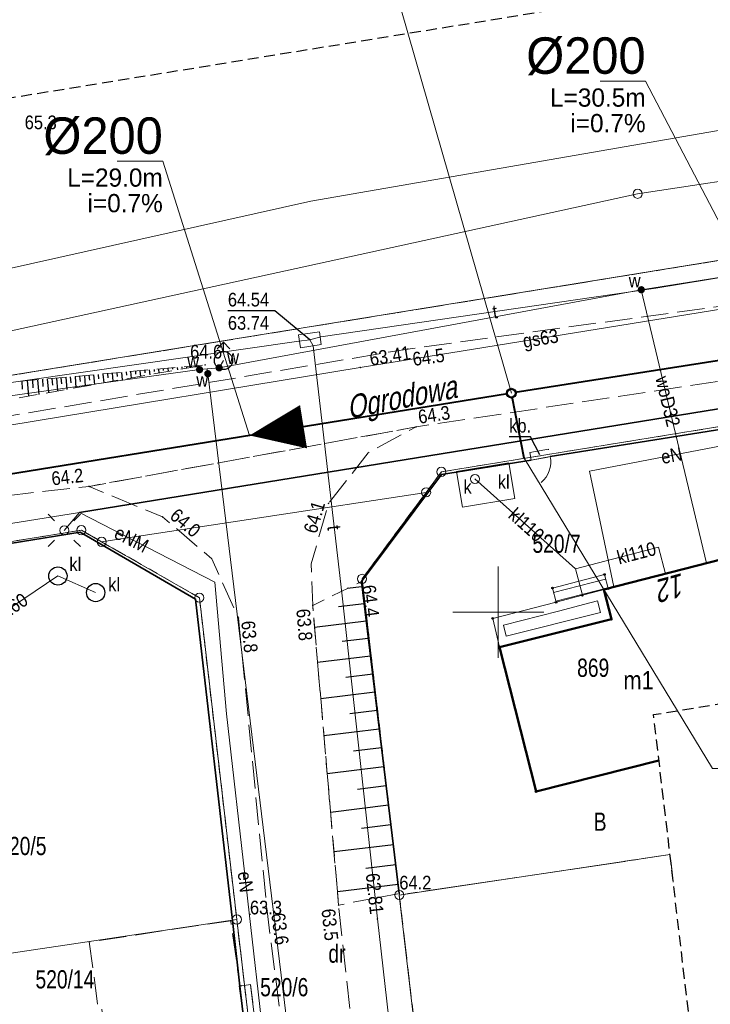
# Model space of a CAD drawing. Header units: metres. Extents: x 6473643 to 6474152, y 5887143 to 5887462.
# Tile 26 of 35: x 6473874 to 6473912, y 5887379 to 5887432. Entities that reach past the tile are written whole.
import ezdxf
from ezdxf.enums import TextEntityAlignment as Align

# ---------------------------------------------------------------- set-up
doc = ezdxf.new("R2010")
doc.units = ezdxf.units.M
doc.header["$MEASUREMENT"] = 0
for name, pattern in [('0.5_0.5', [1, 0.5, -0.5]), ('1.0_0.5', [1.5, 1, -0.5]), ('1.5_0.5', [2, 1.5, -0.5]), ('2', [0.9, 0.6, -0.3]), ('219-500', [0]), ('otob_500', [0]), ('otof_500', [0])]:
    doc.linetypes.add(name, pattern=pattern)
doc.layers.get('0').update_dxf_attribs({"color": 2, "linetype": 'CONTINUOUS', "lineweight": 5})
for name, color, linetype in [('000 Inne (niezydentyfikowane)', 7, 'CONTINUOUS'), ('202-punkt graniczny', 7, 'CONTINUOUS'), ('210-oznaczenie konturu użytku gruntowego', 7, 'CONTINUOUS'), ('211-numer działki ewidencyjnej', 7, 'CONTINUOUS'), ('217-kontur klasyfikacyjny', 7, 'CONTINUOUS'), ('218-kontur użytku gruntowego', 7, 'CONTINUOUS'), ('219-działka ewidencyjna', 7, 'CONTINUOUS'), ('238-Punkt adresowy budynku', 7, 'CONTINUOUS'), ('312-budynek ewidencyjny', 7, 'CONTINUOUS'), ('312-oznaczenie budynku ewidencyjnego', 7, 'CONTINUOUS'), ('312-oznaczenie budynku ewidencyjnego-Atr117', 7, 'CONTINUOUS'), ('352-schody', 7, 'CONTINUOUS'), ('994-Nazwa ulicy', 7, 'CONTINUOUS'), ('brama', 7, 'CONTINUOUS'), ('furtka', 7, 'CONTINUOUS'), ('hydrant', 7, 'CONTINUOUS'), ('jezdnia', 7, 'CONTINUOUS'), ('komora podziemna', 7, 'CONTINUOUS'), ('latarnia', 7, 'CONTINUOUS'), ('obszar utwardzony', 7, 'CONTINUOUS'), ('obszar utwardzony-Atr17', 7, 'CONTINUOUS'), ('obudowa ochronna przewodu', 7, 'CONTINUOUS'), ('ogrodzenie trwałe', 7, 'CONTINUOUS'), ('osadnik  szambo', 7, 'CONTINUOUS'), ('osadnik  szambo-Atr17', 7, 'CONTINUOUS'), ('pikieta naturalna', 7, 'CONTINUOUS'), ('pikieta naturalna-Atr2', 7, 'CONTINUOUS'), ('przewód elektroenergetyczny podziemny', 7, 'CONTINUOUS'), ('przewód elektroenergetyczny podziemny-Atr1', 7, 'CONTINUOUS'), ('przewód gazowy', 7, 'CONTINUOUS'), ('przewód gazowy-Atr1', 7, 'CONTINUOUS'), ('przewód kanalizacyjny', 7, 'CONTINUOUS'), ('przewód kanalizacyjny-Atr1', 7, 'CONTINUOUS'), ('przewód telekomunikacyjny podziemny', 7, 'CONTINUOUS'), ('przewód telekomunikacyjny podziemny-Atr1', 7, 'CONTINUOUS'), ('przewód wodociągowy', 7, 'CONTINUOUS'), ('przewód wodociągowy-Atr1', 7, 'CONTINUOUS'), ('Punkt budynku', 7, 'CONTINUOUS'), ('rzedna', 7, 'CONTINUOUS'), ('rzedna-Atr2', 7, 'CONTINUOUS'), ('rzedna-Atr3', 7, 'CONTINUOUS'), ('SJ_16_Liczby', 7, 'CONTINUOUS'), ('SJ_27_Wymiary', 7, 'CONTINUOUS'), ('SJ_5_Węzły_1', 7, 'CONTINUOUS'), ('skarpa nieumocniona', 7, 'CONTINUOUS'), ('studnia kanalizacyjna', 7, 'CONTINUOUS'), ('studnia kanalizacyjna-Atr17', 7, 'CONTINUOUS'), ('weranda lub ganek', 7, 'CONTINUOUS'), ('Wstawianie ramki sekcyjnej z opisem', 7, 'CONTINUOUS'), ('Zakres', 7, 'CONTINUOUS'), ('zasuwa lub zawór', 7, 'CONTINUOUS'), ('zasuwa lub zawór-Atr17', 7, 'CONTINUOUS')]:
    doc.layers.add(name, color=color, linetype=linetype)
for name, color, linetype, lineweight in [('SJ_26_Teksty', 7, 'CONTINUOUS', 20), ('SJ_28_Linie_odn', 7, 'CONTINUOUS', 20), ('SJ_8_KS_GRAWITA_1', 34, 'CONTINUOUS', 40), ('SJ_8_KS_PRZYŁĄCZA', 40, 'CONTINUOUS', 40)]:
    doc.layers.add(name, color=color, linetype=linetype, lineweight=lineweight)
doc.styles.add('OPISOWY', font='GOTHIC.TTF')
doc.styles.get("Standard").update_dxf_attribs({"font": 'Working1250', "width": 0.75})
doc.linetypes.add('902-500', pattern='A,3.75,0,[1,ksztalty.shx,S=0.5,R=0,X=0,Y=0],3.75', length=7.5)

# ---------------------------------------------------------------- blocks, each defined once
blk = doc.blocks.new('PUNKTBUD')
at = {"color": 0}
blk.add_circle((0, 0), 0.045, dxfattribs=at)
blk = doc.blocks.new('202')
at = {"color": 0, "linetype": 'Continuous', "lineweight": 0}
blk.add_circle((0, 0), 0.25, dxfattribs=at)
blk = doc.blocks.new('PW01')
at = {"linetype": 'Continuous', "lineweight": 13}
h = blk.add_hatch(color=0, dxfattribs=at)
edge = h.paths.add_edge_path()
edge.add_arc((0, 0), 0.045, 0, 360)
blk = doc.blocks.new('US15')
at = {"color": 0, "linetype": 'Continuous', "lineweight": 13}
blk.add_circle((0, 0), 0.25, dxfattribs=at)
blk = doc.blocks.new('OK04')
at = {"color": 0, "linetype": 'Continuous', "lineweight": 0}
blk.add_arc((1.5, 0.001), 1.5, 120, 180, dxfattribs=at)
blk = doc.blocks.new('SUWH')
at = {"color": 0, "linetype": 'Continuous'}
for p in [(-0.354, 0.646), (0, 0.5), (0.354, 0.646)]:
    blk.add_line(p, (0, 1), dxfattribs=at)
blk.add_circle((0, 0), 0.5, dxfattribs=at)
blk = doc.blocks.new('US25')
at = {"linetype": 'Continuous', "lineweight": 0}
h = blk.add_hatch(color=0, dxfattribs=at)
edge = h.paths.add_edge_path()
edge.add_arc((0, 0), 0.2, 0, 360)
blk = doc.blocks.new('SUKM')
at = {"color": 0, "linetype": 'Continuous'}
blk.add_circle((0, 0), 0.5, dxfattribs=at)
blk = doc.blocks.new('SM01')
at = {"color": 0, "linetype": 'Continuous', "lineweight": 13}
for p, q in [((-0.53, 0.531), (-0.883, 0.884)), ((0.531, 0.531), (0.884, 0.884)), ((-0.53, -0.53), (-0.883, -0.883)), ((0.531, -0.53), (0.884, -0.883))]:
    blk.add_line(p, q, dxfattribs=at)
blk.add_circle((0, 0), 0.25, dxfattribs=at)

msp = doc.modelspace()

# ---------------------------------------------------------------- linework, layer by layer
at = {"layer": '000 Inne (niezydentyfikowane)', "color": 7, "linetype": 'Continuous', "lineweight": 25, "flags": 128}
for points in [[(6473879.33, 5887413.15), (6473879.37, 5887412.75)], [(6473879.33, 5887413.15), (6473879.37, 5887412.75)], [(6473879.59, 5887413.18), (6473879.61, 5887412.99)], [(6473879.59, 5887413.18), (6473879.61, 5887412.99)], [(6473879.84, 5887413.2), (6473879.87, 5887412.84)], [(6473879.84, 5887413.2), (6473879.87, 5887412.84)], [(6473880.1, 5887413.22), (6473880.11, 5887413.06)], [(6473880.1, 5887413.22), (6473880.11, 5887413.06)], [(6473880.35, 5887413.24), (6473880.38, 5887412.93)], [(6473880.35, 5887413.24), (6473880.38, 5887412.93)], [(6473880.61, 5887413.27), (6473880.62, 5887413.12)], [(6473880.61, 5887413.27), (6473880.62, 5887413.12)], [(6473880.86, 5887413.29), (6473880.89, 5887413.02)], [(6473880.86, 5887413.29), (6473880.89, 5887413.02)], [(6473881.12, 5887413.31), (6473881.13, 5887413.19)], [(6473881.12, 5887413.31), (6473881.13, 5887413.19)], [(6473881.37, 5887413.33), (6473881.39, 5887413.11)], [(6473881.37, 5887413.33), (6473881.39, 5887413.11)], [(6473881.63, 5887413.36), (6473881.63, 5887413.26)], [(6473881.63, 5887413.36), (6473881.63, 5887413.26)], [(6473881.88, 5887413.38), (6473881.9, 5887413.2)], [(6473881.88, 5887413.38), (6473881.9, 5887413.2)], [(6473882.14, 5887413.4), (6473882.14, 5887413.32)], [(6473882.14, 5887413.4), (6473882.14, 5887413.32)], [(6473882.39, 5887413.42), (6473882.4, 5887413.29)], [(6473882.39, 5887413.42), (6473882.4, 5887413.29)], [(6473882.64, 5887413.45), (6473882.65, 5887413.39)], [(6473882.64, 5887413.45), (6473882.65, 5887413.39)], [(6473882.9, 5887413.47), (6473882.91, 5887413.38)], [(6473882.9, 5887413.47), (6473882.91, 5887413.38)], [(6473883.15, 5887413.49), (6473883.16, 5887413.46)], [(6473883.15, 5887413.49), (6473883.16, 5887413.46)], [(6473883.41, 5887413.51), (6473883.41, 5887413.47)], [(6473883.41, 5887413.51), (6473883.41, 5887413.47)], [(6473883.66, 5887413.54), (6473883.66, 5887413.53)], [(6473883.66, 5887413.54), (6473883.66, 5887413.53)], [(6473873.87, 5887412.67), (6473873.9, 5887412.23)], [(6473873.87, 5887412.67), (6473873.9, 5887412.23)], [(6473874.16, 5887412.7), (6473874.24, 5887411.85)], [(6473874.16, 5887412.7), (6473874.24, 5887411.85)], [(6473874.45, 5887412.72), (6473874.48, 5887412.31)], [(6473874.45, 5887412.72), (6473874.48, 5887412.31)], [(6473874.73, 5887412.75), (6473874.8, 5887411.94)], [(6473874.73, 5887412.75), (6473874.8, 5887411.94)], [(6473875, 5887412.77), (6473875.03, 5887412.38)], [(6473875, 5887412.77), (6473875.03, 5887412.38)], [(6473875.26, 5887412.79), (6473875.33, 5887412.04)], [(6473875.26, 5887412.79), (6473875.33, 5887412.04)], [(6473875.51, 5887412.82), (6473875.55, 5887412.45)], [(6473875.51, 5887412.82), (6473875.55, 5887412.45)], [(6473875.77, 5887412.84), (6473875.83, 5887412.13)], [(6473875.77, 5887412.84), (6473875.83, 5887412.13)], [(6473876.02, 5887412.86), (6473876.05, 5887412.52)], [(6473876.02, 5887412.86), (6473876.05, 5887412.52)], [(6473876.28, 5887412.88), (6473876.34, 5887412.22)], [(6473876.28, 5887412.88), (6473876.34, 5887412.22)], [(6473876.53, 5887412.91), (6473876.56, 5887412.58)], [(6473876.53, 5887412.91), (6473876.56, 5887412.58)], [(6473876.79, 5887412.93), (6473876.84, 5887412.31)], [(6473876.79, 5887412.93), (6473876.84, 5887412.31)], [(6473877.04, 5887412.95), (6473877.07, 5887412.65)], [(6473877.04, 5887412.95), (6473877.07, 5887412.65)], [(6473877.3, 5887412.97), (6473877.35, 5887412.4)], [(6473877.3, 5887412.97), (6473877.35, 5887412.4)], [(6473877.55, 5887413), (6473877.58, 5887412.72)], [(6473877.55, 5887413), (6473877.58, 5887412.72)], [(6473877.81, 5887413.02), (6473877.85, 5887412.49)], [(6473877.81, 5887413.02), (6473877.85, 5887412.49)], [(6473878.06, 5887413.04), (6473878.08, 5887412.79)], [(6473878.06, 5887413.04), (6473878.08, 5887412.79)], [(6473878.32, 5887413.06), (6473878.36, 5887412.58)], [(6473878.32, 5887413.06), (6473878.36, 5887412.58)], [(6473878.57, 5887413.09), (6473878.59, 5887412.85)], [(6473878.57, 5887413.09), (6473878.59, 5887412.85)], [(6473878.82, 5887413.11), (6473878.86, 5887412.66)], [(6473878.82, 5887413.11), (6473878.86, 5887412.66)], [(6473879.08, 5887413.13), (6473879.1, 5887412.92)], [(6473879.08, 5887413.13), (6473879.1, 5887412.92)], [(6473892.52, 5887401.4), (6473891.71, 5887401.3)], [(6473892.64, 5887400.46), (6473891.24, 5887400.29)], [(6473892.75, 5887399.52), (6473889.92, 5887399.17)], [(6473892.87, 5887398.56), (6473891.44, 5887398.39)], [(6473892.99, 5887397.59), (6473890.09, 5887397.24)], [(6473893.11, 5887396.61), (6473891.64, 5887396.43)], [(6473893.23, 5887395.62), (6473890.26, 5887395.26)], [(6473893.35, 5887394.61), (6473891.85, 5887394.43)], [(6473893.47, 5887393.6), (6473890.44, 5887393.23)], [(6473893.6, 5887392.57), (6473892.06, 5887392.38)], [(6473893.72, 5887391.53), (6473890.62, 5887391.15)], [(6473893.85, 5887390.48), (6473892.28, 5887390.29)], [(6473893.98, 5887389.42), (6473890.8, 5887389.03)], [(6473894.11, 5887388.34), (6473892.5, 5887388.14)], [(6473894.25, 5887387.25), (6473890.99, 5887386.86)], [(6473894.38, 5887386.16), (6473892.73, 5887385.96)], [(6473894.51, 5887385.08), (6473891.18, 5887384.67)]]:
    msp.add_lwpolyline(points, dxfattribs=at)
at = {"layer": '217-kontur klasyfikacyjny', "color": 3, "linetype": '1.5_0.5', "lineweight": 18, "flags": 128}
for points in [[(6473820.42, 5887404.41), (6473939.74, 5887423.77)], [(6473909.415, 5887386.717), (6473894.57, 5887384.5)], [(6473894.57, 5887384.5), (6473897.31, 5887361.05)]]:
    msp.add_lwpolyline(points, dxfattribs=at)
at = {"layer": '218-kontur użytku gruntowego', "color": 3, "linetype": '0.5_0.5', "lineweight": 18, "flags": 128}
for points in [[(6473939.74, 5887423.77), (6473820.42, 5887404.41)], [(6473820.42, 5887404.41), (6473939.74, 5887423.77)], [(6473919.09, 5887411.31), (6473896.88, 5887407.7)], [(6473896.88, 5887407.7), (6473919.09, 5887411.31)], [(6473896.88, 5887407.7), (6473896.04, 5887406.57)], [(6473896.04, 5887406.57), (6473896.88, 5887407.7)], [(6473896.04, 5887406.57), (6473892.53, 5887401.83)], [(6473892.53, 5887401.83), (6473896.04, 5887406.57)], [(6473877.14, 5887404.5), (6473850.9, 5887400.24)], [(6473850.9, 5887400.24), (6473877.14, 5887404.5)], [(6473878.25, 5887403.86), (6473877.14, 5887404.5)], [(6473877.14, 5887404.5), (6473878.25, 5887403.86)], [(6473883.61, 5887400.8), (6473878.25, 5887403.86)], [(6473878.25, 5887403.86), (6473883.61, 5887400.8)], [(6473892.53, 5887401.83), (6473894.57, 5887384.5)], [(6473894.57, 5887384.5), (6473892.53, 5887401.83)], [(6473885.66, 5887383.16), (6473883.61, 5887400.8)], [(6473883.61, 5887400.8), (6473885.66, 5887383.16)], [(6473894.57, 5887384.5), (6473909.415, 5887386.717)], [(6473909.415, 5887386.717), (6473894.57, 5887384.5)], [(6473897.31, 5887361.05), (6473894.57, 5887384.5)], [(6473894.57, 5887384.5), (6473897.31, 5887361.05)], [(6473888.36, 5887360.14), (6473885.66, 5887383.16)], [(6473885.66, 5887383.16), (6473888.36, 5887360.14)]]:
    msp.add_lwpolyline(points, dxfattribs=at)
at = {"layer": '219-działka ewidencyjna', "color": 7, "linetype": '219-500', "lineweight": 18, "flags": 128}
for points in [[(6473907.64, 5887422.94), (6473940.46, 5887427.91)], [(6473830.16, 5887406), (6473939.74, 5887423.77)], [(6473830.16, 5887406), (6473907.64, 5887422.94)], [(6473896.88, 5887407.7), (6473919.09, 5887411.31)], [(6473896.04, 5887406.57), (6473896.88, 5887407.7)], [(6473896.04, 5887406.57), (6473878.25, 5887403.86)], [(6473896.04, 5887406.57), (6473892.53, 5887401.83)], [(6473877.14, 5887404.5), (6473850.9, 5887400.24)], [(6473878.25, 5887403.86), (6473877.14, 5887404.5)], [(6473878.25, 5887403.86), (6473883.61, 5887400.8)], [(6473894.57, 5887384.5), (6473892.53, 5887401.83)], [(6473885.66, 5887383.16), (6473883.61, 5887400.8)], [(6473894.57, 5887384.5), (6473909.415, 5887386.717)], [(6473897.31, 5887361.05), (6473894.57, 5887384.5)], [(6473870.815, 5887380.946), (6473885.66, 5887383.16)], [(6473888.36, 5887360.14), (6473885.66, 5887383.16)]]:
    msp.add_lwpolyline(points, dxfattribs=at)
at = {"layer": '312-budynek ewidencyjny', "color": 7, "linetype": 'Continuous', "lineweight": 50, "flags": 128}
for points in [[(6473905.79, 5887401.25), (6473912.34, 5887402.93)], [(6473906.2, 5887399.62), (6473905.79, 5887401.25)], [(6473900.06, 5887398.09), (6473906.2, 5887399.62)], [(6473902.07, 5887390.17), (6473900.06, 5887398.09)], [(6473908.806, 5887391.884), (6473902.07, 5887390.17)]]:
    msp.add_lwpolyline(points, dxfattribs=at)
at = {"layer": '352-schody', "color": 7, "linetype": 'Continuous', "lineweight": 18, "flags": 128}
msp.add_lwpolyline([(6473903.17, 5887400.55), (6473902.97, 5887401.33), (6473905.82, 5887402.07), (6473906.02, 5887401.3), (6473904.61, 5887400.93)], close=True, dxfattribs=at)
msp.add_lwpolyline([(6473903.17, 5887400.55), (6473902.97, 5887401.33), (6473905.82, 5887402.07), (6473906.02, 5887401.3), (6473904.61, 5887400.93)], close=True, dxfattribs=at)
for points in [[(6473903.032, 5887401.088), (6473905.885, 5887401.819)], [(6473903.156, 5887400.604), (6473906.011, 5887401.335)]]:
    msp.add_lwpolyline(points, dxfattribs=at)
at = {"layer": 'brama', "color": 7, "linetype": 'otob_500', "lineweight": 18, "flags": 128}
msp.add_lwpolyline([(6473886.35, 5887375.05), (6473885.86, 5887379.18)], dxfattribs=at)
at = {"layer": 'furtka', "color": 7, "linetype": 'otof_500', "lineweight": 18, "flags": 128}
msp.add_lwpolyline([(6473902.85, 5887408.53), (6473901.8, 5887408.33)], dxfattribs=at)
at = {"layer": 'jezdnia', "color": 7, "linetype": '1.5_0.5', "lineweight": 18, "flags": 128}
msp.add_lwpolyline([(6473946.41, 5887443.43), (6473948.88, 5887441.07), (6473950.32, 5887438.49), (6473950.84, 5887435.37), (6473950.38, 5887432.11), (6473949.37, 5887429.15), (6473947.98, 5887426.49), (6473946.11, 5887424.13), (6473943.84, 5887422.37), (6473940.76, 5887420.96), (6473916.82, 5887417.41), (6473895.04, 5887414.43), (6473867, 5887409.72), (6473833.05, 5887403.88), (6473805.95, 5887400.1), (6473787.34, 5887397.69), (6473759.2, 5887392.55), (6473739.04, 5887389.64), (6473723, 5887386.38), (6473713.25, 5887385.69), (6473709.65, 5887390.23), (6473706.27, 5887371.52), (6473706.82, 5887372.47), (6473707.25, 5887373.21), (6473707.72, 5887373.93), (6473708.22, 5887374.62), (6473708.75, 5887375.29), (6473709.16, 5887375.76), (6473709.32, 5887375.94), (6473709.92, 5887376.55), (6473710.55, 5887377.14), (6473711.2, 5887377.69), (6473711.88, 5887378.21), (6473712.58, 5887378.7), (6473713.31, 5887379.15), (6473714.06, 5887379.57), (6473724.74, 5887381.88), (6473740.03, 5887385.36), (6473759.56, 5887388.43), (6473787.79, 5887393.03), (6473807.9, 5887395.58), (6473834.09, 5887400.02), (6473867.44, 5887405.76), (6473877.56, 5887406.9), (6473895.49, 5887410.16), (6473917.33, 5887413.45), (6473945.64, 5887418.6), (6473948.37, 5887421.24), (6473950.39, 5887424.29), (6473952.48, 5887427.88), (6473953.76, 5887431.21), (6473954.1, 5887434.77), (6473953.31, 5887438.8), (6473951.8, 5887441.96), (6473950.44, 5887443.886)], dxfattribs=at)
msp.add_lwpolyline([(6473899.48, 5887331.52), (6473898.81, 5887332.11), (6473898.2, 5887332.77), (6473897.67, 5887333.49), (6473897.21, 5887334.26), (6473896.84, 5887335.08), (6473896.56, 5887335.93), (6473896.36, 5887336.8), (6473894.7, 5887352.01), (6473892.99, 5887367.8), (6473891.24, 5887383.95), (6473889.82, 5887400.38), (6473889.74, 5887402.66), (6473890.69, 5887405.97), (6473892.86, 5887408.74), (6473895.49, 5887410.16), (6473877.56, 5887406.9), (6473881.59, 5887405.23), (6473884.29, 5887402.93), (6473885.75, 5887399.69), (6473887.32, 5887383.63), (6473889.41, 5887367.37), (6473891.15, 5887351.58), (6473891.94, 5887336.15), (6473892.05, 5887335.51), (6473892.1, 5887334.86), (6473892.09, 5887334.2), (6473892.02, 5887333.55), (6473891.89, 5887332.91), (6473891.7, 5887332.29), (6473891.46, 5887331.69), (6473891.15, 5887331.11), (6473890.8, 5887330.56), (6473890.4, 5887330.05), (6473889.95, 5887329.57), (6473889.45, 5887329.14), (6473888.92, 5887328.76), (6473888.36, 5887328.43), (6473904.44, 5887329.67), (6473903.55, 5887329.76), (6473902.67, 5887329.93), (6473901.81, 5887330.2), (6473900.99, 5887330.56), (6473900.21, 5887331)], close=True, dxfattribs=at)
at = {"layer": 'komora podziemna', "color": 30, "linetype": 'Continuous', "lineweight": 18, "flags": 128}
msp.add_lwpolyline([(6473890.19, 5887415.37), (6473890.29, 5887414.67), (6473889.15, 5887414.5), (6473889.05, 5887415.2)], close=True, dxfattribs=at)
at = {"layer": 'obszar utwardzony', "color": 7, "linetype": '1.5_0.5', "lineweight": 18, "flags": 128}
for points in [[(6473901.8, 5887408.33), (6473901.73, 5887408.75), (6473902.75, 5887408.94), (6473902.85, 5887408.53)], [(6473901.8, 5887408.33), (6473901.73, 5887408.75), (6473902.75, 5887408.94), (6473902.85, 5887408.53)], [(6473886.41, 5887379.59), (6473885.83, 5887379.51), (6473885.33, 5887383.09), (6473877.56, 5887381.93), (6473877.86, 5887379.86), (6473878.06, 5887378.25), (6473878.26, 5887378.27), (6473879.08, 5887371), (6473881.3, 5887371.27), (6473881.62, 5887368.45), (6473882.74, 5887368.94), (6473883.66, 5887368.8), (6473884.63, 5887369.15), (6473885.85, 5887368.82), (6473887.08, 5887369.55), (6473886.77, 5887371.57), (6473885.7, 5887372.14), (6473884.43, 5887371.68), (6473883.4, 5887371.77), (6473882.54, 5887371.37), (6473881.82, 5887371.55), (6473881.12, 5887371.54), (6473881.53, 5887372.52), (6473882.15, 5887373.53), (6473882.89, 5887374.25), (6473886.39, 5887375.06), (6473886.43, 5887374.7), (6473887.01, 5887374.73)], [(6473886.42, 5887374.61), (6473887, 5887374.7), (6473886.4, 5887379.6), (6473885.79, 5887379.52)]]:
    msp.add_lwpolyline(points, close=True, dxfattribs=at)
at = {"layer": 'obszar utwardzony-Atr17', "color": 7, "flags": 128}
msp.add_lwpolyline([(6473902.27, 5887408.63), (6473901.77, 5887409.62), (6473900.594, 5887409.62)], dxfattribs=at)
msp.add_lwpolyline([(6473902.27, 5887408.63), (6473901.77, 5887409.62), (6473900.594, 5887409.62)], dxfattribs=at)
at = {"layer": 'obudowa ochronna przewodu', "color": 7, "linetype": 'Continuous', "lineweight": 35, "flags": 128}
msp.add_lwpolyline([(6473877.04, 5887405.47), (6473918.84, 5887412.25)], dxfattribs=at)
at = {"layer": 'ogrodzenie trwałe', "color": 7, "linetype": '902-500', "lineweight": 35, "flags": 128}
for points in [[(6473902.85, 5887408.53), (6473912.72, 5887410.11), (6473916.54, 5887410.68), (6473919.07, 5887411.1), (6473927.44, 5887412.57), (6473927.8, 5887412.63), (6473929.07, 5887412.88), (6473929.47, 5887412.89), (6473940.21, 5887414.67), (6473944.14, 5887415.29), (6473945.2, 5887415.45), (6473948.92, 5887416.08), (6473949.8, 5887416.19), (6473965.35, 5887418.69), (6473968.18, 5887419.27), (6473969.8, 5887419.52)], [(6473894.57, 5887384.58), (6473892.49, 5887401.68), (6473896.88, 5887407.56), (6473901.8, 5887408.33)], [(6473874.54, 5887330.76), (6473884.46, 5887331.79), (6473890.45, 5887338.96), (6473888.23, 5887360.1), (6473886.98, 5887370.09), (6473886.83, 5887371.17), (6473886.35, 5887375.05), (6473885.86, 5887379.18), (6473885.43, 5887383.11), (6473883.4, 5887400.72), (6473877.08, 5887404.39), (6473865.99, 5887402.6)]]:
    msp.add_lwpolyline(points, dxfattribs=at)
at = {"layer": 'osadnik  szambo', "color": 34, "linetype": 'Continuous', "lineweight": 18, "flags": 128}
msp.add_lwpolyline([(6473900.9, 5887406.24), (6473898.03, 5887405.76), (6473897.7, 5887407.71), (6473900.57, 5887408.19)], close=True, dxfattribs=at)
at = {"layer": 'przewód elektroenergetyczny podziemny', "color": 1, "linetype": 'Continuous', "lineweight": 18, "flags": 128}
for points in [[(6473877.04, 5887405.47), (6473918.84, 5887412.25), (6473948.03, 5887416.71)], [(6473906.34, 5887401.39), (6473905, 5887407.74), (6473919.19, 5887410.46), (6473919.09, 5887411.31)], [(6473701.01, 5887374.05), (6473713.54, 5887375.77), (6473716.2, 5887379.28), (6473732.87, 5887381.82), (6473762.06, 5887386.28), (6473820.7, 5887396.46), (6473850.64, 5887401.25), (6473877.04, 5887405.47)], [(6473876.2, 5887404.49), (6473877.04, 5887405.47)], [(6473877.04, 5887405.47), (6473884.46, 5887401.65)], [(6473884.46, 5887401.65), (6473885.09, 5887394.43), (6473887.25, 5887375.5), (6473887.69, 5887370.42), (6473888.43, 5887362.1), (6473888.94, 5887360.17), (6473888.54, 5887360.08)]]:
    msp.add_lwpolyline(points, dxfattribs=at)
at = {"layer": 'przewód gazowy', "color": 40, "linetype": 'Continuous', "lineweight": 18, "flags": 128}
msp.add_lwpolyline([(6473950.89, 5887422.97), (6473950.22, 5887422.85), (6473938.97, 5887420.99), (6473930.84, 5887419.66), (6473911.64, 5887416.52), (6473892.43, 5887413.42), (6473873.1, 5887410.23), (6473853.88, 5887407.15), (6473834.61, 5887404.06), (6473815.42, 5887401.1), (6473796.19, 5887398), (6473776.9, 5887394.88), (6473757.78, 5887391.6), (6473738.35, 5887388.34), (6473719.08, 5887385.49), (6473710.46, 5887393.23), (6473705.23, 5887394.35), (6473704.56, 5887394.49)], dxfattribs=at)
at = {"layer": 'przewód kanalizacyjny', "color": 34, "linetype": 'Continuous', "lineweight": 18, "flags": 128}
for points in [[(6473898.72, 5887407.31), (6473904.24, 5887402.38)], [(6473904.24, 5887402.38), (6473908.78, 5887403.56), (6473909.16, 5887402.11)], [(6473904.24, 5887402.38), (6473904.61, 5887400.93)], [(6473877.92, 5887401.08), (6473875.85, 5887401.99), (6473867.69, 5887396.49), (6473867.76, 5887396.05)]]:
    msp.add_lwpolyline(points, dxfattribs=at)
at = {"layer": 'przewód telekomunikacyjny podziemny', "color": 30, "linetype": 'Continuous', "lineweight": 18, "flags": 128}
for points in [[(6473889.67, 5887414.94), (6473890.27, 5887415.09), (6473908.63, 5887417.76), (6473930.07, 5887421.29), (6473937.87, 5887422.55), (6473940.68, 5887423.34), (6473940.92, 5887424.11)], [(6473711.35, 5887391.75), (6473711.65, 5887391.23), (6473716.05, 5887387.31), (6473742.33, 5887391.18), (6473767.21, 5887395.21), (6473798.25, 5887400.33), (6473821.92, 5887404.24), (6473858.91, 5887410.53), (6473889.06, 5887414.87), (6473889.67, 5887414.94)], [(6473889.67, 5887414.94), (6473889.85, 5887414.6), (6473891.42, 5887401.06), (6473893.37, 5887383.19), (6473896.46, 5887355.96), (6473898.72, 5887338.34), (6473907.7, 5887332.05), (6473925.7, 5887333.72)]]:
    msp.add_lwpolyline(points, dxfattribs=at)
at = {"layer": 'przewód wodociągowy', "color": 5, "linetype": 'Continuous', "lineweight": 18, "flags": 128}
for points in [[(6473708.9, 5887392.18), (6473749.25, 5887395.63), (6473764.89, 5887398.29), (6473787.37, 5887402.02), (6473819.75, 5887407.96), (6473863.45, 5887416.67), (6473889.72, 5887422.54), (6473934.62, 5887430.32), (6473945.42, 5887435.13)], [(6473945.42, 5887435.13), (6473946.27, 5887423.83), (6473945.86, 5887423.76), (6473943.72, 5887423.36), (6473907.84, 5887417.68), (6473884.69, 5887413.4), (6473884.04, 5887413.34)], [(6473907.84, 5887417.68), (6473911.42, 5887402.69)], [(6473884.69, 5887413.4), (6473884.93, 5887413.8)], [(6473884.04, 5887413.34), (6473883.62, 5887413.3), (6473858.77, 5887409.86), (6473837.49, 5887406.26), (6473813.5, 5887402.14), (6473811.1, 5887401.73), (6473779.29, 5887396.58), (6473749.86, 5887391.72), (6473726.01, 5887387.87), (6473708.72, 5887385.07), (6473708.38, 5887385.02)], [(6473884.04, 5887413.34), (6473884.07, 5887413.08), (6473888.98, 5887372.77), (6473892.36, 5887345.13), (6473894.95, 5887323.3), (6473894.99, 5887322.95)]]:
    msp.add_lwpolyline(points, dxfattribs=at)
at = {"layer": 'rzedna-Atr2', "color": 7, "flags": 128}
msp.add_lwpolyline([(6473889.67, 5887414.94), (6473887.74, 5887416.53), (6473885.171, 5887416.53)], dxfattribs=at)
at = {"layer": 'SJ_26_Teksty'}
for p, q in [((6473908.075, 5887429.115), (6473905.575, 5887429.115)), ((6473915.762, 5887414.382), (6473908.075, 5887429.115)), ((6473881.601, 5887424.728), (6473879.101, 5887424.728)), ((6473886.357, 5887409.694), (6473881.601, 5887424.728))]:
    msp.add_line(p, q, dxfattribs=at)
at = {"layer": 'SJ_28_Linie_odn'}
for points in [[(6473900.715, 5887412.011), (6473894.279, 5887434.457), (6473890.499, 5887434.457)], [(6473901.412, 5887408.449), (6473911.75, 5887391.445), (6473915.53, 5887391.445)]]:
    msp.add_lwpolyline(points, dxfattribs=at)
at = {"layer": 'SJ_5_Węzły_1'}
for radius in [0.266, 0.212]:
    msp.add_circle((6473900.715, 5887412.011), radius, dxfattribs=at)
at = {"layer": 'SJ_8_KS_GRAWITA_1'}
for p, q in [((6473930.598, 5887416.719), (6473900.925, 5887412.044)), ((6473900.505, 5887411.977), (6473872.209, 5887407.411))]:
    msp.add_line(p, q, dxfattribs=at)
msp.add_lwpolyline([(6473886.357, 5887409.694, 0, 2.4, 0), (6473889.319, 5887410.172, 0, 2.4, 0)], format="xyseb", dxfattribs=at)
at = {"layer": 'SJ_8_KS_PRZYŁĄCZA'}
msp.add_line((6473901.412, 5887408.449), (6473900.756, 5887411.803), dxfattribs=at)
at = {"layer": 'skarpa nieumocniona', "color": 7, "linetype": '1.0_0.5', "lineweight": 18, "flags": 128}
for points in [[(6473811.66, 5887404.69), (6473814.61, 5887403.71), (6473832.66, 5887406.44), (6473866.72, 5887412.04), (6473883.92, 5887413.56), (6473866.92, 5887410.55), (6473832.85, 5887404.96), (6473813.5, 5887402.09)], [(6473811.66, 5887404.69), (6473814.61, 5887403.71), (6473832.66, 5887406.44), (6473866.72, 5887412.04), (6473883.92, 5887413.56), (6473866.92, 5887410.55), (6473832.85, 5887404.96), (6473813.5, 5887402.09)], [(6473811.66, 5887404.69), (6473814.61, 5887403.71), (6473832.66, 5887406.44), (6473866.72, 5887412.04), (6473883.92, 5887413.56), (6473866.92, 5887410.55), (6473832.85, 5887404.96), (6473813.5, 5887402.09)], [(6473811.66, 5887404.69), (6473814.61, 5887403.71), (6473832.66, 5887406.44), (6473866.72, 5887412.04), (6473883.92, 5887413.56), (6473866.92, 5887410.55), (6473832.85, 5887404.96), (6473813.5, 5887402.09)], [(6473894.57, 5887384.58), (6473892.49, 5887401.68), (6473889.82, 5887400.38), (6473891.24, 5887383.95)], [(6473894.57, 5887384.58), (6473892.49, 5887401.68), (6473889.82, 5887400.38), (6473891.24, 5887383.95)], [(6473909.47, 5887386.25), (6473909.62, 5887384.98), (6473909.41, 5887386.73)], [(6473909.47, 5887386.25), (6473909.62, 5887384.98), (6473909.41, 5887386.73)]]:
    msp.add_lwpolyline(points, close=True, dxfattribs=at)
at = {"layer": 'weranda lub ganek', "color": 0, "linetype": 'CONTINUOUS', "lineweight": 18}
for p, q in [((6473903.17, 5887400.55), (6473904.61, 5887400.93)), ((6473904.61, 5887400.93), (6473905.79, 5887401.25)), ((6473905.79, 5887401.25), (6473906.2, 5887399.62)), ((6473899.69, 5887399.66), (6473903.17, 5887400.55)), ((6473903.295, 5887400.066), (6473904.739, 5887400.447)), ((6473904.739, 5887400.447), (6473905.429, 5887400.634)), ((6473905.429, 5887400.634), (6473905.593, 5887399.984)), ((6473900.06, 5887398.09), (6473899.69, 5887399.66)), ((6473900.29, 5887399.297), (6473903.295, 5887400.066)), ((6473905.593, 5887399.984), (6473900.431, 5887398.698)), ((6473906.2, 5887399.62), (6473900.06, 5887398.09)), ((6473900.431, 5887398.698), (6473900.29, 5887399.297))]:
    msp.add_line(p, q, dxfattribs=at)
at = {"layer": 'Wstawianie ramki sekcyjnej z opisem', "color": 7, "linetype": 'Continuous', "lineweight": 13, "flags": 128}
for points in [[(6473900, 5887397.5), (6473900, 5887402.5)], [(6473897.5, 5887400), (6473902.5, 5887400)]]:
    msp.add_lwpolyline(points, dxfattribs=at)
at = {"layer": 'Zakres', "color": 5, "linetype": '2', "lineweight": 25, "flags": 128}
msp.add_lwpolyline([(6473676.81, 5887213.41), (6473667.74, 5887202.78), (6473659.01, 5887210.45), (6473646.22, 5887197.22), (6473711.04, 5887142.9), (6473724.09, 5887158.77), (6473713.27, 5887167.89), (6473715.19, 5887174.47), (6473715.74, 5887184.78), (6473715.02, 5887190.22), (6473713.69, 5887194.31), (6473713.69, 5887194.33), (6473711.51, 5887200.99), (6473711.05, 5887203.97), (6473710.6, 5887215.32), (6473712.4, 5887257.5), (6473712.5, 5887259.36), (6473715.25, 5887262.64), (6473716.97, 5887268.72), (6473717.54, 5887277.85), (6473718.7, 5887278.96), (6473734.03, 5887282.03), (6473761.49, 5887287.53), (6473786, 5887292.44), (6473816.32, 5887298.52), (6473820.72, 5887299.06), (6473856.75, 5887303.47), (6473865.02, 5887304.48), (6473879.04, 5887305.39), (6473905.86, 5887307.1), (6473929.16, 5887308.6), (6473952.76, 5887310.13), (6474012.11, 5887313.94), (6474012.19, 5887313.95), (6474034, 5887315.47), (6474034.15, 5887315.48), (6474067.2, 5887318.1), (6474070.83, 5887312.27), (6474109.78, 5887315.84), (6474119.74, 5887323.71), (6474125.77, 5887325.76), (6474130.41, 5887330.13), (6474132.82, 5887336.03), (6474132.55, 5887342.4), (6474129.75, 5887353.12), (6474127.58, 5887357.86), (6474123.91, 5887361.57), (6474119.19, 5887363.8), (6474113.99, 5887364.28), (6474112.58, 5887364.16), (6474098.55, 5887363.03), (6474089.61, 5887362.31), (6474048.91, 5887359.22), (6474048.87, 5887359.21), (6474015.96, 5887356.62), (6474003.54, 5887355.64), (6473983.11, 5887354.1), (6473951.21, 5887351.69), (6473913.79, 5887348.86), (6473912.21, 5887362.74), (6473912.21, 5887362.79), (6473909.47, 5887386.25), (6473908.51, 5887394.39), (6473921.49, 5887396.5), (6473947.61, 5887400.73), (6473971.66, 5887401.95), (6473989.34, 5887403.75), (6473994.99, 5887406.17), (6473999.9, 5887409.71), (6474003.01, 5887414.9), (6474003.81, 5887420.89), (6474002.18, 5887426.72), (6473998.38, 5887431.43), (6473993.03, 5887434.25), (6473960.42, 5887443.72), (6473954.98, 5887444.27), (6473941.62, 5887443.14), (6473941.16, 5887443.09), (6473938.74, 5887442.81), (6473932.71, 5887440.75), (6473928.97, 5887437.22), (6473827.76, 5887420.81), (6473827.74, 5887420.8), (6473818.01, 5887419.22), (6473821.59, 5887430.98), (6473827.8, 5887454.06), (6473804.74, 5887461.63), (6473793.55, 5887426.22), (6473796.12, 5887415.68), (6473722.82, 5887403.78), (6473688.63, 5887399.87), (6473687.59, 5887392.13), (6473687.54, 5887391.78), (6473687.03, 5887387.21), (6473674.53, 5887374.58), (6473675.94, 5887343.54), (6473681.38, 5887331.77), (6473680.33, 5887310.02), (6473679.31, 5887290.85), (6473677.82, 5887267.61), (6473677.79, 5887266.94), (6473677.55, 5887254.53), (6473677.46, 5887250.52), (6473677.46, 5887250.48), (6473677.12, 5887232.81), (6473677.12, 5887232.77), (6473676.91, 5887220.36), (6473676.91, 5887220.34), (6473676.81, 5887213.91)], close=True, dxfattribs=at)

# ---------------------------------------------------------------- block references
at = {"layer": '202-punkt graniczny', "color": 7, "linetype": 'Continuous', "lineweight": 18}
for p in [(6473907.64, 5887422.94), (6473896.88, 5887407.7), (6473896.04, 5887406.57), (6473877.14, 5887404.5), (6473878.25, 5887403.86), (6473892.53, 5887401.83), (6473883.61, 5887400.8), (6473894.57, 5887384.5), (6473885.66, 5887383.16)]:
    msp.add_blockref('202', p, dxfattribs=at)
at = {"layer": 'furtka', "color": 7, "linetype": 'Continuous', "lineweight": 18, "rotation": 190.784}
msp.add_blockref('OK04', (6473902.85, 5887408.53), dxfattribs=at)
at = {"layer": 'hydrant', "color": 5, "linetype": 'Continuous', "lineweight": 18}
msp.add_blockref('SUWH', (6473884.93, 5887413.8), dxfattribs=at)
at = {"layer": 'latarnia', "color": 7, "linetype": 'Continuous', "lineweight": 18}
msp.add_blockref('SM01', (6473876.2, 5887404.49), dxfattribs=at)
at = {"layer": 'osadnik  szambo', "color": 34, "linetype": 'Continuous', "lineweight": 18}
for p in [(6473875.85, 5887401.99), (6473877.92, 5887401.08)]:
    msp.add_blockref('SUKM', p, dxfattribs=at)
at = {"layer": 'pikieta naturalna', "color": 7, "linetype": 'Continuous', "lineweight": 13}
for p in [(6473895.04, 5887414.43), (6473895.04, 5887414.43), (6473883.92, 5887413.56), (6473883.92, 5887413.56), (6473895.49, 5887410.16), (6473895.49, 5887410.16), (6473877.56, 5887406.9), (6473877.56, 5887406.9), (6473890.69, 5887405.97), (6473890.69, 5887405.97), (6473881.59, 5887405.23), (6473881.59, 5887405.23), (6473892.49, 5887401.68), (6473889.82, 5887400.38), (6473889.82, 5887400.38), (6473885.75, 5887399.69), (6473885.75, 5887399.69), (6473894.57, 5887384.58), (6473894.57, 5887384.58), (6473886.38, 5887383.44), (6473887.32, 5887383.63), (6473887.32, 5887383.63), (6473891.24, 5887383.95), (6473891.24, 5887383.95)]:
    msp.add_blockref('PW01', p, dxfattribs=at)
at = {"layer": 'Punkt budynku', "color": 5, "linetype": 'Continuous', "lineweight": 18}
for p in [(6473905.82, 5887402.07), (6473902.97, 5887401.33), (6473905.79, 5887401.25), (6473906.02, 5887401.3), (6473904.61, 5887400.93), (6473903.17, 5887400.55), (6473899.69, 5887399.66), (6473906.2, 5887399.62), (6473900.06, 5887398.09), (6473902.07, 5887390.17)]:
    msp.add_blockref('PUNKTBUD', p, dxfattribs=at)
at = {"layer": 'rzedna', "color": 7, "linetype": 'Continuous', "lineweight": 18}
for p in [(6473889.67, 5887414.94), (6473892.43, 5887413.42), (6473893.37, 5887383.19)]:
    msp.add_blockref('PW01', p, dxfattribs=at)
at = {"layer": 'studnia kanalizacyjna', "color": 34, "linetype": 'Continuous', "lineweight": 18}
msp.add_blockref('US15', (6473898.72, 5887407.31), dxfattribs=at)
at = {"layer": 'zasuwa lub zawór', "color": 5, "linetype": 'Continuous', "lineweight": 18}
for p in [(6473907.84, 5887417.68), (6473883.62, 5887413.3), (6473884.07, 5887413.08), (6473884.69, 5887413.4)]:
    msp.add_blockref('US25', p, dxfattribs=at)

# ---------------------------------------------------------------- texts
at = {"layer": '210-oznaczenie konturu użytku gruntowego', "color": 3, "linetype": 'Continuous', "lineweight": 18, "width": 0.79}
for s, p in [('B', (6473905.23, 5887388.02)), ('dr', (6473890.68, 5887380.79))]:
    msp.add_text(s, height=1, dxfattribs=at).set_placement(p)
at = {"layer": '211-numer działki ewidencyjnej', "color": 7, "linetype": 'Continuous', "lineweight": 18, "width": 0.79}
for s, p in [('520/7', (6473901.87, 5887403.26)), ('520/5', (6473872.58, 5887386.69)), ('520/14', (6473874.62, 5887379.38)), ('520/6', (6473886.94, 5887378.95))]:
    msp.add_text(s, height=1, dxfattribs=at).set_placement(p)
at = {"layer": '238-Punkt adresowy budynku', "color": 7, "linetype": 'Continuous', "lineweight": 25, "oblique": 15, "width": 0.79}
msp.add_text('12', height=1.25, rotation=195.161, dxfattribs=at).set_placement((6473909.39, 5887401.97), align=Align.CENTER)
at = {"layer": '312-oznaczenie budynku ewidencyjnego', "color": 7, "linetype": 'Continuous', "lineweight": 18, "width": 0.79}
msp.add_text('869', height=1, dxfattribs=at).set_placement((6473904.32, 5887396.46))
at = {"layer": '312-oznaczenie budynku ewidencyjnego-Atr117', "color": 7, "width": 0.9}
msp.add_text('m1', height=1, dxfattribs=at).set_placement((6473907.69, 5887396.28), align=Align.MIDDLE_CENTER)
at = {"layer": '994-Nazwa ulicy', "color": 7, "linetype": 'Continuous', "lineweight": 25, "oblique": 15, "width": 0.79}
msp.add_text('Ogrodowa', height=1.25, rotation=11.041, dxfattribs=at).set_placement((6473891.8, 5887410.6))
at = {"layer": 'obszar utwardzony-Atr17', "color": 7, "width": 0.9}
msp.add_text('kb.', height=0.75, dxfattribs=at).set_placement((6473900.594, 5887409.628), align=Align.BOTTOM_LEFT)
msp.add_text('kb.', height=0.75, dxfattribs=at).set_placement((6473900.594, 5887409.628), align=Align.BOTTOM_LEFT)
at = {"layer": 'osadnik  szambo-Atr17', "color": 34, "width": 0.9}
for p in [(6473899.97, 5887406.77), (6473876.48, 5887402.26), (6473878.61, 5887401.15)]:
    msp.add_text('kl', height=0.75, dxfattribs=at).set_placement(p)
at = {"layer": 'pikieta naturalna-Atr2', "color": 7, "width": 0.9}
msp.add_text('65.3', height=0.75, dxfattribs=at).set_placement((6473874.03, 5887427.23), align=Align.TOP_LEFT)
for s, p in [('64.6', (6473883.1, 5887413.91)), ('64.6', (6473883.1, 5887413.91)), ('63.3', (6473886.38, 5887383.44))]:
    msp.add_text(s, height=0.75, dxfattribs=at).set_placement(p)
for s, rotation, p in [('64.5', 7.791, (6473895.35, 5887413.5)), ('64.5', 7.791, (6473895.35, 5887413.5)), ('64.3', 8.567, (6473895.66, 5887410.33)), ('64.3', 8.567, (6473895.66, 5887410.33)), ('64.2', 6.427, (6473875.54, 5887406.95)), ('64.2', 6.427, (6473875.54, 5887406.95)), ('64.0', 319.574, (6473881.93, 5887405.19)), ('64.0', 319.574, (6473881.93, 5887405.19)), ('64.1', 73.986, (6473890.03, 5887404.27)), ('64.1', 73.986, (6473890.03, 5887404.27)), ('64.4', 276.935, (6473892.52, 5887401.45)), ('63.8', 274.94, (6473888.92, 5887400.16)), ('63.8', 274.94, (6473888.92, 5887400.16)), ('63.8', 275.583, (6473885.9, 5887399.5)), ('63.8', 275.583, (6473885.9, 5887399.5)), ('63.6', 277.324, (6473887.55, 5887383.47)), ('63.6', 277.324, (6473887.55, 5887383.47)), ('63.5', 276.184, (6473890.3, 5887383.71)), ('63.5', 276.184, (6473890.3, 5887383.71))]:
    msp.add_text(s, height=0.75, rotation=rotation, dxfattribs=at).set_placement(p)
msp.add_text('64.2', height=0.75, dxfattribs=at).set_placement((6473894.57, 5887384.58), align=Align.BOTTOM_LEFT)
msp.add_text('64.2', height=0.75, dxfattribs=at).set_placement((6473894.57, 5887384.58), align=Align.BOTTOM_LEFT)
at = {"layer": 'przewód elektroenergetyczny podziemny-Atr1', "color": 1, "width": 0.9}
for s, rotation, p in [('eN', 10.851, (6473908.93, 5887408.49)), ('eNM', 332.759, (6473879.04, 5887404.44)), ('eN', 276.509, (6473886.08, 5887385.79))]:
    msp.add_text(s, height=0.75, rotation=rotation, dxfattribs=at).set_placement(p, align=Align.MIDDLE_LEFT)
at = {"layer": 'przewód gazowy-Atr1', "color": 40, "width": 0.9}
msp.add_text('gs63', height=0.75, rotation=9.167, dxfattribs=at).set_placement((6473901.35, 5887414.86), align=Align.MIDDLE_LEFT)
at = {"layer": 'przewód kanalizacyjny-Atr1', "color": 34, "width": 0.9}
for s, rotation, p in [('kl110', 318.231, (6473900.74, 5887405.51)), ('kl110', 14.569, (6473906.53, 5887402.98)), ('kl160', 33.98, (6473872.29, 5887399.59))]:
    msp.add_text(s, height=0.75, rotation=rotation, dxfattribs=at).set_placement(p, align=Align.MIDDLE_LEFT)
at = {"layer": 'przewód telekomunikacyjny podziemny-Atr1', "color": 30, "width": 0.9}
for rotation, p in [(8.274, (6473899.69, 5887416.46)), (276.614, (6473890.99, 5887404.76))]:
    msp.add_text('t', height=0.75, rotation=rotation, dxfattribs=at).set_placement(p, align=Align.MIDDLE_LEFT)
at = {"layer": 'przewód wodociągowy-Atr1', "color": 5, "width": 0.9}
msp.add_text('woD32', height=0.75, rotation=283.432, dxfattribs=at).set_placement((6473908.97, 5887412.93), align=Align.MIDDLE_LEFT)
at = {"layer": 'rzedna-Atr2', "color": 7, "width": 0.9}
msp.add_text('64.54', height=0.75, dxfattribs=at).set_placement((6473885.171, 5887416.538), align=Align.BOTTOM_LEFT)
msp.add_text('63.41', height=0.75, rotation=9.167, dxfattribs=at).set_placement((6473893.01, 5887413.51))
msp.add_text('62.81', height=0.75, rotation=276.228, dxfattribs=at).set_placement((6473893.1, 5887385.7), align=Align.MIDDLE_LEFT)
at = {"layer": 'rzedna-Atr3', "color": 7, "width": 0.9}
msp.add_text('63.74', height=0.75, dxfattribs=at).set_placement((6473885.171, 5887415.263), align=Align.BOTTOM_LEFT)
at = {"layer": 'SJ_16_Liczby', "style": 'OPISOWY'}
for s, p in [('L=30.5m', (6473908.075, 5887427.715)), ('i=0.7%', (6473908.075, 5887426.315)), ('L=29.0m', (6473881.601, 5887423.328)), ('i=0.7%', (6473881.601, 5887421.928))]:
    msp.add_text(s, height=1, dxfattribs=at).set_placement(p, align=Align.RIGHT)
at = {"layer": 'SJ_27_Wymiary', "style": 'OPISOWY'}
for p in [(6473908.075, 5887429.515), (6473881.601, 5887425.128)]:
    msp.add_text('%%C200', height=2, dxfattribs=at).set_placement(p, align=Align.RIGHT)
at = {"layer": 'studnia kanalizacyjna-Atr17', "color": 34, "width": 0.9}
msp.add_text('k', height=0.75, dxfattribs=at).set_placement((6473898.09, 5887406.5))
at = {"layer": 'zasuwa lub zawór-Atr17', "color": 5, "width": 0.9}
for p in [(6473907.15, 5887417.81), (6473882.94, 5887413.42), (6473885.13, 5887413.61), (6473883.44, 5887412.36)]:
    msp.add_text('w', height=0.75, dxfattribs=at).set_placement(p)

doc.saveas('drawing.dxf')
